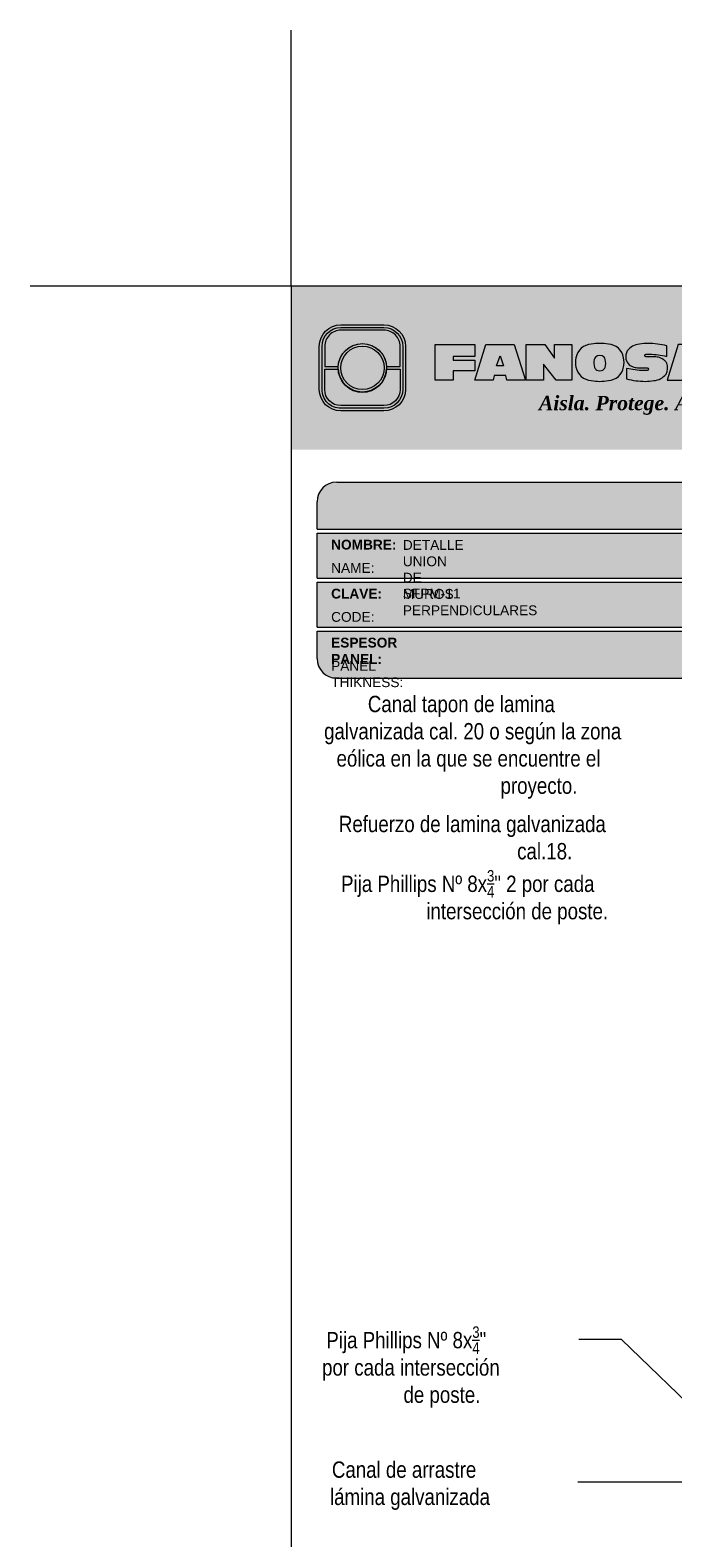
# Model space of a CAD drawing. Header units: millimetres. Extents: x 736.7 to 766.2, y 80.8 to 116.7.
# Tile 2 of 9: x 736.7 to 746.6, y 93.6 to 116.7. Entities that reach past the tile are written whole.
import ezdxf

# ---------------------------------------------------------------- set-up
doc = ezdxf.new("R2010")
doc.units = ezdxf.units.MM
doc.header["$LTSCALE"] = 0.025
doc.linetypes.add('DASHED2', pattern=[9.524999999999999, 6.35, -3.175])
doc.layers.get('0').update_dxf_attribs({"lineweight": 5})
doc.layers.add('TEXTO', color=7, linetype='DASHED2', lineweight=0)
doc.layers.add('TEXTO CUADRO DATOS', color=251, linetype='Continuous', lineweight=0)
doc.styles.add('Erika', font='techl___.ttf', dxfattribs={"height": 0.25})
doc.styles.get("Standard").update_dxf_attribs({"font": 'romand.shx'})
doc.dimstyles.new('Erika', dxfattribs={"dimtxt": 0.25, "dimasz": 0.8, "dimexe": 0.5, "dimexo": 0.5, "dimgap": 0, "dimtad": 0, "dimlfac": 0.1, "dimzin": 1, "dimdsep": 46, "dimtxsty": 'Erika', "dimblk": 'DOTSMALL', "dimcen": 2.5, "dimse1": 1, "dimse2": 1, "dimclrd": 252, "dimclre": 252, "dimclrt": 256, "dimadec": 0, "dimazin": 0, "dimtfac": 1, "dimtmove": 0, "dimatfit": 3, "dimldrblk": 'DOTSMALL', "dimfxl": 0, "dimlwd": 0, "dimlwe": 0, "dimarcsym": 0})

# ---------------------------------------------------------------- blocks, each defined once
blk = doc.blocks.new('LOGO 1')
for color, points in [(7, [(362.633524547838, 273.3012676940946), (362.633524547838, 270.8012676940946), (384.2235245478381, 270.8012676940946), (384.2235245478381, 273.3012676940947)]), (30, [(364.0980555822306, 272.0718926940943), (364.3048789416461, 272.0718926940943), (364.3048789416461, 272.3812676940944, 0.4142135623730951), (364.0573789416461, 272.6287676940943), (363.3973789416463, 272.6287676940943, 0.4142135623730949), (363.1498789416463, 272.3812676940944), (363.1498789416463, 272.0718926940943), (363.3567023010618, 272.0718926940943, -0.9459053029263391)]), (252, [(364.0602079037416, 272.0512676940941, 1), (363.3945499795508, 272.0512676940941, 1)]), (7, [(364.8420585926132, 272.4104305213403), (365.4501879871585, 272.4104305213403), (365.4501879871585, 272.2247109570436), (365.119665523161, 272.2247109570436), (365.119665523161, 272.1719110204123), (365.4501879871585, 272.1719110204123), (365.4501879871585, 272.00471122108), (365.119665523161, 272.00471122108), (365.119665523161, 271.8609844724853), (364.8420585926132, 271.8609844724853)]), (170, [(364.3048789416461, 271.7212676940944), (364.3048789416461, 272.0306426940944), (364.0980555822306, 272.0306426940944, -0.9459053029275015), (363.3567023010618, 272.0306426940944), (363.1498789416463, 272.0306426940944), (363.1498789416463, 271.7212676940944, 0.4142135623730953), (363.3973789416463, 271.4737676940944), (364.057378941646, 271.4737676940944, 0.4142135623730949)])]:
    blk.add_hatch(color=color).paths.add_polyline_path(points)
h = blk.add_hatch(color=7)
edge = h.paths.add_edge_path()
edge.add_arc((364.057378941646, 271.7212676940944), 0.3299999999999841, -89.99999999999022, 9.890754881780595e-12, ccw=False)
edge.add_line((364.0573789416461, 271.3912676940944), (363.3973789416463, 271.3912676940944))
edge.add_arc((363.3973789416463, 271.7212676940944), 0.3299999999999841, 179.9999999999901, 269.9999999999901, ccw=False)
edge.add_line((363.0673789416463, 271.7212676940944), (363.0673789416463, 272.3812676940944))
edge.add_arc((363.3973789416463, 272.3812676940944), 0.3299999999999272, 90, 180, ccw=False)
edge.add_line((363.3973789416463, 272.7112676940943), (364.0573789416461, 272.7112676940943))
edge.add_arc((364.0573789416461, 272.3812676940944), 0.3299999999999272, 0, 90, ccw=False)
edge.add_line((364.387378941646, 272.3812676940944), (364.387378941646, 271.7212676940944))
edge = h.paths.add_edge_path(flags=16)
edge.add_arc((364.0573789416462, 271.7212676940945), 0.2887500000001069, 269.9999999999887, 359.9999999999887, ccw=False)
edge.add_line((364.0573789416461, 271.4325176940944), (363.3973789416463, 271.4325176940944))
edge.add_arc((363.3973789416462, 271.7212676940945), 0.2887500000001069, 180.0000000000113, 270.0000000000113, ccw=False)
edge.add_line((363.1086289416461, 271.7212676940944), (363.1086289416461, 272.3812676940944))
edge.add_arc((363.3973789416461, 272.3812676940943), 0.28875000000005, 89.99999999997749, 179.9999999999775, ccw=False)
edge.add_line((363.3973789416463, 272.6700176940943), (364.0573789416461, 272.6700176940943))
edge.add_arc((364.0573789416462, 272.3812676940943), 0.28875000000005, 2.262368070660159e-11, 90.00000000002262, ccw=False)
edge.add_line((364.3461289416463, 272.3812676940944), (364.3461289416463, 271.7212676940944))
h = blk.add_hatch(color=7)
h.paths.add_polyline_path([(363.3561289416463, 272.0512676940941, 1), (364.0986289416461, 272.0512676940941, 1)])
h.paths.add_polyline_path([(364.0602079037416, 272.0512676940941, -1), (363.3945499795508, 272.0512676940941, -1)], flags=16)
h = blk.add_hatch(color=7)
h.paths.add_polyline_path([(366.9358659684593, 272.4104305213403), (366.6709453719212, 272.4104305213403), (366.6709453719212, 272.1991139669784), (366.5221127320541, 272.4104305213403), (366.2395855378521, 272.4104305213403), (366.2395855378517, 271.8609844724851), (366.5045061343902, 271.8609844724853), (366.5045061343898, 272.1071001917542), (366.6947223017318, 271.8609844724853), (366.9358659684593, 271.8609844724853)])
h.paths.add_polyline_path([(367.4970415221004, 272.4140725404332, 0.09403921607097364), (367.2339520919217, 272.4140725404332, 0.3497782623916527), (367.0006865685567, 272.2074327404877, 0.09737279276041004), (367.0006865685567, 272.0639822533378, 0.3497782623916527), (367.2339520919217, 271.8573424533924, 0.09403921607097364), (367.4970415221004, 271.8573424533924, 0.3497782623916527), (367.7303070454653, 272.0639822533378, 0.09737279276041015), (367.7303070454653, 272.2074327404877, 0.3497782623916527)])
h.paths.add_polyline_path([(367.2999959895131, 272.2148320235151, -0.3799377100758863), (367.4309976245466, 272.2148320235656, -0.158874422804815), (367.4503779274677, 272.1817168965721, -0.1263576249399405), (367.44577155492, 272.0572845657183, -0.2142742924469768), (367.4126854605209, 272.0188340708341, -0.2226123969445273), (367.318308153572, 272.0188340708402, -0.2142742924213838), (367.2852220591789, 272.0572845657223, -0.1263576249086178), (367.2806156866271, 272.1817168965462, -0.1588744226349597)], flags=16)
h.paths.add_polyline_path([(368.0775589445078, 272.2601931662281), (368.1276424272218, 272.2601931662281, -0.05869489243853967), (368.3904870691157, 272.2278050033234), (368.3904870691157, 272.3881713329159, 0.06395994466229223), (368.1046346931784, 272.4264429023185, 0.04691611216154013), (367.9730899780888, 272.4140725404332, 0.2229690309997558), (367.7857619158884, 272.3139728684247, 0.1654172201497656), (367.7667124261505, 272.182419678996, 0.1952229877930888), (367.8161538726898, 272.1004656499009, 0.07724634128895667), (367.887655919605, 272.0635888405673, 0.08066867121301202), (367.9607834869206, 272.0517133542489), (368.0895714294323, 272.0517133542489, -1), (368.0895714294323, 272.0112218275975), (368.0394879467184, 272.0112218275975, -0.05869489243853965), (367.7766433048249, 272.0436099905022), (367.7766433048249, 271.8832436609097, 0.0639599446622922), (368.0624956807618, 271.8449720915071, 0.04691611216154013), (368.1940403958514, 271.8573424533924, 0.2229690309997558), (368.3813684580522, 271.9574421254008, 0.2091142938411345), (368.391184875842, 272.1225548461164, 0.1301021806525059), (368.3636451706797, 272.1610969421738, 0.09267767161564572), (368.2794744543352, 272.2078261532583, 0.08066867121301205), (368.2063468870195, 272.2197016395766), (368.0775589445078, 272.2197016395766, -1)])
h.paths.add_polyline_path([(369.0017330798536, 272.4104305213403), (368.5686355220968, 272.4104305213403), (368.3963913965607, 271.8609844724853), (368.6811398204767, 271.8609844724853), (368.6958038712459, 271.934277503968), (368.8745647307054, 271.934277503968), (368.8892287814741, 271.8609844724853), (369.1739772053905, 271.8609844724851)])
h.paths.add_polyline_path([(368.7851843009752, 272.2366800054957), (368.8385000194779, 272.0814774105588), (368.7318685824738, 272.0814774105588)], flags=16)
h = blk.add_hatch(color=7)
h.paths.add_polyline_path([(365.620750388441, 272.4104305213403), (365.4485062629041, 271.8609844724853), (365.7332546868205, 271.8609844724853), (365.7479187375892, 271.934277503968), (365.9266795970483, 271.934277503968), (365.9413436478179, 271.8609844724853), (366.2260920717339, 271.8609844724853), (366.0538479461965, 272.4104305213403)])
h.paths.add_polyline_path([(365.837299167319, 272.2366800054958), (365.8906148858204, 272.0814774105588), (365.7839834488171, 272.0814774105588)], flags=16)
at = {"color": 7}
for points in [[(364.387378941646, 271.7212676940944, -0.414213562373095), (364.0573789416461, 271.3912676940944), (363.3973789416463, 271.3912676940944, -0.414213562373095), (363.0673789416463, 271.7212676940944), (363.0673789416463, 272.3812676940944, -0.414213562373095), (363.3973789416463, 272.7112676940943), (364.0573789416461, 272.7112676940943, -0.4142135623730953), (364.387378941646, 272.3812676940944)], [(364.3461289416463, 271.7212676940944, -0.4142135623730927), (364.0573789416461, 271.4325176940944), (363.3973789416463, 271.4325176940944, -0.4142135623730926), (363.1086289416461, 271.7212676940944), (363.1086289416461, 272.3812676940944, -0.414213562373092), (363.3973789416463, 272.6700176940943), (364.0573789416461, 272.6700176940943, -0.4142135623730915), (364.3461289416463, 272.3812676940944)], [(367.7303070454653, 272.2074327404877, 0.3497782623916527), (367.4970415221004, 272.4140725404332, 0.09403921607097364), (367.2339520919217, 272.4140725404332, 0.3497782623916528), (367.0006865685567, 272.2074327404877, 0.09737279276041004), (367.0006865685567, 272.0639822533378, 0.3497782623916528), (367.2339520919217, 271.8573424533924, 0.09403921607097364), (367.4970415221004, 271.8573424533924, 0.3497782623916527), (367.7303070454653, 272.0639822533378, 0.09737279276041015)], [(368.3637508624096, 272.1610094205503, 0.09280978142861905), (368.2794744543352, 272.2078261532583, 0.08066867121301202), (368.2063468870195, 272.2197016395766), (368.0775589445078, 272.2197016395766, -0.9999999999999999), (368.0775589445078, 272.2601931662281), (368.1276424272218, 272.2601931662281, -0.05869489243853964), (368.3904870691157, 272.2278050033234), (368.3904870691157, 272.3881713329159, 0.06395994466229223), (368.1046346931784, 272.4264429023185, 0.04691611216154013), (367.9730899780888, 272.4140725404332, 0.2229690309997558), (367.7857619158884, 272.3139728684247, 0.1654172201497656), (367.7667124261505, 272.182419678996, 0.1952229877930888), (367.8161538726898, 272.1004656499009, 0.07724634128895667), (367.887655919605, 272.0635888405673, 0.08066867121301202), (367.9607834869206, 272.0517133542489), (368.0895714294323, 272.0517133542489, -0.9999999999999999), (368.0895714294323, 272.0112218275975), (368.0394879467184, 272.0112218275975, -0.05869489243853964), (367.7766433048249, 272.0436099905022), (367.7766433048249, 271.8832436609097, 0.06395994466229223), (368.0624956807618, 271.8449720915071, 0.04691611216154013), (368.1940403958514, 271.8573424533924, 0.2229690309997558), (368.3813684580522, 271.9574421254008, 0.2091142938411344), (368.391184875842, 272.1225548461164, 0.1341802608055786)], [(367.2852220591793, 272.0572845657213, 0.2142742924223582), (367.318308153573, 272.0188340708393, 0.2226123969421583), (367.4126854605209, 272.0188340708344, 0.2142742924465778), (367.44577155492, 272.0572845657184, 0.1263576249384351), (367.4503779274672, 272.1817168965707, 0.1588744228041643), (367.4309976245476, 272.2148320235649, 0.379937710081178), (367.2999959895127, 272.2148320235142, 0.1588744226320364), (367.2806156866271, 272.1817168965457, 0.1263576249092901)]]:
    blk.add_lwpolyline(points, format="xyb", close=True, dxfattribs=at)
at = {"color": 30}
blk.add_lwpolyline([(364.3048789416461, 272.0718926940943), (364.3048789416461, 272.3812676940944, 0.414213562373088), (364.0573789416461, 272.6287676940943), (363.3973789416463, 272.6287676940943, 0.4142135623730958), (363.1498789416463, 272.3812676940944), (363.1498789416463, 272.0718926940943), (363.3567023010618, 272.0718926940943, -0.9459053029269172), (364.0980555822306, 272.0718926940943)], format="xyb", close=True, dxfattribs=at)
at = {"color": 7}
for points in [[(364.8420585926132, 272.4104305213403), (365.4501879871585, 272.4104305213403), (365.4501879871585, 272.2247109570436), (365.119665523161, 272.2247109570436), (365.119665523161, 272.1719110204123), (365.4501879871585, 272.1719110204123), (365.4501879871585, 272.00471122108), (365.119665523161, 272.00471122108), (365.119665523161, 271.8609844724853), (364.8420585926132, 271.8609844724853)], [(365.7332546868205, 271.8609844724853), (365.4485062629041, 271.8609844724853), (365.620750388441, 272.4104305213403), (366.0538479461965, 272.4104305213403), (366.2260920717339, 271.8609844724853), (365.9413436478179, 271.8609844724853), (365.9266795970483, 271.934277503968), (365.7479187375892, 271.934277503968)], [(365.7839834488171, 272.0814774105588), (365.837299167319, 272.2366800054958), (365.8906148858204, 272.0814774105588)], [(366.5045061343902, 272.1071001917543), (366.5045061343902, 271.8609844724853), (366.2395855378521, 271.8609844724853), (366.2395855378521, 272.4104305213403), (366.5221127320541, 272.4104305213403), (366.6709453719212, 272.1991139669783), (366.6709453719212, 272.4104305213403), (366.9358659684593, 272.4104305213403), (366.9358659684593, 271.8609844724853), (366.6947223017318, 271.8609844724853)], [(368.8745647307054, 271.934277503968), (368.8892287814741, 271.8609844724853), (369.1739772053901, 271.8609844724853), (369.0017330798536, 272.4104305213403), (368.5686355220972, 272.4104305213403), (368.3963913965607, 271.8609844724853), (368.6811398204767, 271.8609844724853), (368.6958038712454, 271.934277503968)], [(368.8385000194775, 272.0814774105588), (368.7851843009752, 272.2366800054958), (368.7318685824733, 272.0814774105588)]]:
    blk.add_lwpolyline(points, close=True, dxfattribs=at)
at = {"color": 170}
blk.add_lwpolyline([(363.3567023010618, 272.0306426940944, 0.9459053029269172), (364.0980555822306, 272.0306426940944), (364.3048789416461, 272.0306426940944), (364.3048789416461, 271.7212676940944, -0.4142135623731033), (364.0573789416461, 271.4737676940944), (363.3973789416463, 271.4737676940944, -0.414213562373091), (363.1498789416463, 271.7212676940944), (363.1498789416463, 272.0306426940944)], format="xyb", close=True, dxfattribs=at)
at = {"color": 7}
for radius in [0.3712499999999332, 0.332828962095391]:
    blk.add_circle((363.7273789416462, 272.0512676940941), radius, dxfattribs=at)
at = {"color": 254, "insert": (366.4315877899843, 271.623287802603), "char_height": 0.22, "width": 5.448476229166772, "attachment_point": 1}
blk.add_mtext('{\\fBookman Old Style|b1|i1|c0|p18;\\C255;Aisla. Protege. Ahorra}', dxfattribs=at)
blk = doc.blocks.new('_DotSmall')
at = {"color": 0, "linetype": 'ByBlock', "const_width": 0.5}
blk.add_lwpolyline([(-0.0625, 0, 1), (0.0625, 0, 1)], format="xyb", close=True, dxfattribs=at)

msp = doc.modelspace()

# ---------------------------------------------------------------- hatches: boundary and pattern name
msp.add_hatch(color=253).paths.add_polyline_path([(761.8918458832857, 109.4667079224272, 0.4142135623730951), (761.5918458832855, 109.7667079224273), (741.4018458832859, 109.7667079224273, 0.4142135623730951), (741.1018458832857, 109.4667079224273), (741.1018458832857, 109.0467079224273), (761.8918458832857, 109.0467079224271)])
h = msp.add_hatch(color=253)
h.paths.add_polyline_path([(757.0699064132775, 108.9866553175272), (741.10041493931, 108.9866553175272), (741.10041493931, 108.2966553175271), (757.0699064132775, 108.2966553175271)])
h.paths.add_polyline_path([(757.0699064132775, 108.2366553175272), (741.10041493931, 108.2366553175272), (741.10041493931, 107.546655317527), (757.0699064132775, 107.546655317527)])
h.paths.add_polyline_path([(757.0699064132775, 107.4866553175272), (741.10041493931, 107.4866553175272), (741.10041493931, 107.0666553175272, 0.4142135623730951), (741.4004149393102, 106.7666553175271), (757.069906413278, 106.7666553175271)])
h.paths.add_polyline_path([(761.89041493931, 107.4866553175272), (757.1299064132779, 107.4866553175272), (757.1299064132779, 106.766655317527), (761.5904149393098, 106.7666553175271, 0.4142135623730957), (761.89041493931, 107.0666553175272)])
h.paths.add_polyline_path([(761.89041493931, 108.2366553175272), (757.1299064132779, 108.2366553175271), (757.1299064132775, 107.5466553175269), (761.89041493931, 107.5466553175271)])
h.paths.add_polyline_path([(761.89041493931, 108.9866553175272), (757.1299064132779, 108.9866553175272), (757.1299064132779, 108.2966553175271), (761.89041493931, 108.2966553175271)])

# ---------------------------------------------------------------- linework, layer by layer
at = {"color": 254}
for q in [(740.7018458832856, 116.6880880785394), (736.7036093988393, 112.7667079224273)]:
    msp.add_line((740.7018458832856, 112.7667079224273), q, dxfattribs=at)
at = {"color": 253}
for p, q in [((741.4018458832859, 109.7667079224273), (761.5918458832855, 109.7667079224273)), ((741.1005049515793, 109.0467079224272), (741.1005049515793, 109.4667079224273)), ((741.1005049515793, 108.2967079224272), (741.1005049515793, 108.9867079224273)), ((741.1018458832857, 109.0467079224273), (761.8918458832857, 109.0467079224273)), ((741.1018458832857, 108.9867079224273), (757.0713373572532, 108.9867079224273)), ((741.1018458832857, 108.2967079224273), (757.0713373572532, 108.2967079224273)), ((741.1005049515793, 107.5467079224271), (741.1005049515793, 108.2367079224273)), ((741.1018458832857, 108.2367079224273), (757.0713373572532, 108.2367079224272)), ((741.1005049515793, 107.0667079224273), (741.1005049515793, 107.4867079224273)), ((741.1018458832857, 107.5467079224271), (757.0713373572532, 107.5467079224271)), ((741.1018458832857, 107.4867079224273), (757.0713373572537, 107.4867079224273)), ((741.4018458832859, 106.7667079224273), (757.0713373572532, 106.7667079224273))]:
    msp.add_line(p, q, dxfattribs=at)
at = {"color": 254}
msp.add_lwpolyline([(740.7018458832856, 84.82670792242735), (762.2918458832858, 84.82670792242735), (762.2918458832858, 112.7667079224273), (740.7018458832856, 112.7667079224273)], close=True, dxfattribs=at)
at = {"color": 253}
for centre, start, end in [((741.4005049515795, 109.4667079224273), 90, 180), ((741.4005049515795, 107.0667079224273), 180, 270)]:
    msp.add_arc(centre, 0.3, start, end, dxfattribs=at)

# ---------------------------------------------------------------- block references
msp.add_blockref('LOGO 1', (378.0683213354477, -160.5345597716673))

# ---------------------------------------------------------------- texts
at = {"layer": 'TEXTO', "linetype": 'ByBlock', "lineweight": 0, "char_height": 0.25, "attachment_point": 1, "style": 'Erika'}
for s, insert, width in [('{\\W9.79255; }Canal tapon de lamina \\P{\\W1.37694; }galvanizada cal. 20 o según la zona \\P{\\W3.76697; }eólica en la que se encuentre el\\P{\\W8.583;    } proyecto.', (741.0994613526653, 106.4951921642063), 6.581057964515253), ('{\\W4.28615; }Refuerzo de lamina galvanizada\\P{\\W9.4008;    } cal.18.', (741.0939821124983, 104.6581625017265), 6.581057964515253), ('\\A1;{\\W4.52621; }Pija Phillips Nº 8x{\\H0.7x;\\S3/4;\\H1.429x;" 2 por cada \\P\\W6.9739;   \\W1;intersección de poste.}', (741.108574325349, 103.8271184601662), 6.581057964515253), ('\\A1;{\\W1.58754; }Pija Phillips Nº 8x{\\H0.7x;\\S3/4;\\H1.429x;" \\P{\\W0.762177; }por cada intersección \\P\\W8.2149;  \\W1;de poste.}', (741.116688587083, 96.8399375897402), 3.791350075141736), ('{\\W2.77074; }Canal de arrastre \\P{\\W2.40118; }lámina galvanizada ', (741.1078801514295, 94.77184404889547), 3.902677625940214)]:
    msp.add_mtext(s, dxfattribs=dict(at, insert=insert, width=width))
at = {"layer": 'TEXTO CUADRO DATOS', "char_height": 0.15, "width": 0.003231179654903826, "attachment_point": 1}
for s, insert in [('{\\fArial|b1|i0|c0|p34;NOMBRE:}', (741.3165069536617, 108.8852422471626)), ('{\\fArial|b0|i0|c0|p34;DETALLE  UNION DE MUROS PERPENDICULARES}', (742.4151775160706, 108.8801262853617)), ('{\\fArial|b0|i0|c0|p34;NAME:}', (741.3165069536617, 108.5285691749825)), ('{\\fArial|b1|i0|c0|p34;CLAVE:}', (741.3165069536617, 108.1352422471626)), ('{\\fArial|b0|i0|c0|p34;SFPM-11}', (742.4151775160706, 108.1362156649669)), ('{\\fArial|b0|i0|c0|p34;CODE:}', (741.3165069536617, 107.7785691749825)), ('{\\fArial|b1|i0|c0|p34;ESPESOR PANEL:}', (741.3165069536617, 107.3852422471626)), ('{\\fArial|b0|i0|c0|p34;PANEL THIKNESS:}', (741.3165069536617, 107.0285691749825))]:
    msp.add_mtext(s, dxfattribs=dict(at, insert=insert))

# ---------------------------------------------------------------- leaders
at = {"layer": 'TEXTO', "linetype": 'ByBlock', "lineweight": 0}
for points in [[(747.2677418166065, 95.18913410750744), (745.7673042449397, 96.63845981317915), (745.1119208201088, 96.63845981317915)], [(752.1108749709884, 95.95402235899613), (748.1310075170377, 94.45341208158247), (745.0951361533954, 94.45341208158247)]]:
    msp.add_leader(points, dimstyle='Erika', override={"dimgap": 0, "dimtad": 0}, dxfattribs=at)

doc.saveas('drawing.dxf')
